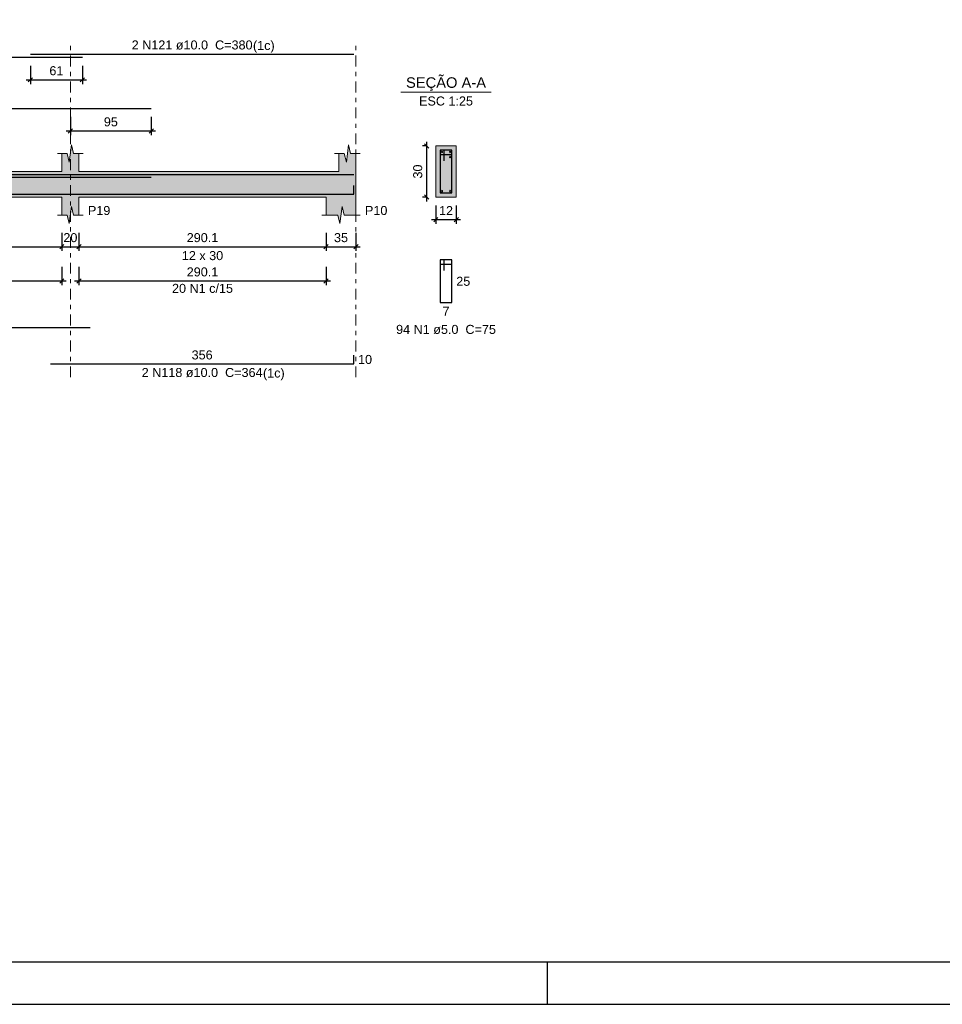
# Model space of a CAD drawing. Header units: millimetres. Extents: x 0 to 119, y 0 to 84.
# Tile 21 of 31: x 70 to 91, y 0 to 23. Entities that reach past the tile are written whole.
import ezdxf

# ---------------------------------------------------------------- set-up
doc = ezdxf.new("R2010")
doc.units = ezdxf.units.MM
doc.header["$MEASUREMENT"] = 0
doc.linetypes.add('DASHDOT', pattern=[2.54, 1.27, -0.635, 0, -0.635])
doc.linetypes.add('NULL', pattern=[0])
doc.layers.get('0').update_dxf_attribs({"lineweight": 18})
for name, color, linetype, lineweight in [('Descrição da armadura', 7, 'Continuous', 0), ('DT-Barras na forma', 2, 'Continuous', 30), ('DT-Barras no corte', 5, 'Continuous', 5), ('DT-Barras rebatidas', 2, 'Continuous', 30), ('DT-Cotas', 9, 'Continuous', 5), ('DT-Forma', 5, 'Continuous', 5), ('DT-Hachura forma vigas', 254, 'Continuous', 5), ('DT-Hachura seção vigas', 254, 'Continuous', 5), ('DT-Pontilhado', 9, 'DASHDOT', 5), ('DT-Textos', 7, 'Continuous', 5), ('Textos armaduras', 7, 'Continuous', 0)]:
    doc.layers.add(name, color=color, linetype=linetype, lineweight=lineweight)
doc.layers.add('SEDUC_MARF', color=1, linetype='Continuous')
doc.layers.add('SEDUC_MARGG', color=7, linetype='Continuous')
doc.styles.add('Arial', font='txt')
doc.dimstyles.new('UM_25.000000', dxfattribs={"dimtxt": 0.18, "dimasz": 0.1, "dimexe": 0.1, "dimexo": 0.2, "dimgap": 0, "dimtad": 1, "dimtih": 1, "dimtoh": 1, "dimdec": 1, "dimlfac": 25, "dimzin": 0, "dimdsep": 46, "dimtxsty": 'Standard', "dimcen": 0.09, "dimdle": 0.1, "dimadec": 1, "dimazin": 2, "dimtfac": 1, "dimtdec": 4, "dimtofl": 0, "dimtmove": 0, "dimatfit": 3, "dimfxl": 1, "dimtolj": 1, "dimarcsym": 0})
doc.dimstyles.new('UM_50.000000', dxfattribs={"dimtxt": 0.18, "dimasz": 0.1, "dimexe": 0.1, "dimexo": 0.2, "dimgap": 0, "dimtad": 1, "dimtih": 1, "dimtoh": 1, "dimdec": 1, "dimlfac": 50, "dimzin": 0, "dimdsep": 46, "dimtxsty": 'Standard', "dimcen": 0.09, "dimdle": 0.1, "dimadec": 1, "dimazin": 2, "dimtfac": 1, "dimtdec": 4, "dimtofl": 0, "dimtmove": 0, "dimatfit": 3, "dimfxl": 1, "dimtolj": 1, "dimarcsym": 0})

# ---------------------------------------------------------------- blocks, each defined once
blk = doc.blocks.new('_Oblique')
at = {"color": 0, "linetype": 'ByBlock', "lineweight": -2}
blk.add_line((-0.5, -0.5), (0.5, 0.5), dxfattribs=at)
blk = doc.blocks.new('*D314')
at = {"layer": 'Defpoints', "color": 0}
for p in [(64.330656, 18.31654), (70.507856, 18.31654), (70.507856, 17.78704)]:
    blk.add_point(p, dxfattribs=at)
at = {"layer": 'DT-Cotas', "color": 0, "lineweight": -2}
for p, q in [((64.330656, 18.11654), (64.330656, 17.68704)), ((70.507856, 18.11654), (70.507856, 17.68704)), ((64.230656, 17.78704), (70.607856, 17.78704))]:
    blk.add_line(p, q, dxfattribs=at)
at = {"layer": 'DT-Cotas', "color": 0, "lineweight": -2, "xscale": 0.1, "yscale": 0.1, "zscale": 0.1, "rotation": 180}
blk.add_blockref('_Oblique', (64.330656, 17.78704), dxfattribs=at)
at = {"layer": 'DT-Cotas', "color": 0, "lineweight": -2, "xscale": 0.1, "yscale": 0.1, "zscale": 0.1}
blk.add_blockref('_Oblique', (70.507856, 17.78704), dxfattribs=at)
at = {"layer": 'DT-Cotas', "color": 7, "insert": (67.419256, 17.99884), "char_height": 0.2118, "attachment_point": 5, "style": 'Arial'}
blk.add_mtext('\\A1;308.9', dxfattribs=at)
blk = doc.blocks.new('*D315')
at = {"layer": 'Defpoints', "color": 0}
for p in [(70.507856, 18.31654), (70.907856, 18.31654), (70.907856, 17.78704)]:
    blk.add_point(p, dxfattribs=at)
at = {"layer": 'DT-Cotas', "color": 0, "lineweight": -2}
for p, q in [((70.507856, 18.11654), (70.507856, 17.68704)), ((70.907856, 18.11654), (70.907856, 17.68704)), ((70.407856, 17.78704), (71.007856, 17.78704))]:
    blk.add_line(p, q, dxfattribs=at)
at = {"layer": 'DT-Cotas', "color": 0, "lineweight": -2, "xscale": 0.1, "yscale": 0.1, "zscale": 0.1, "rotation": 180}
blk.add_blockref('_Oblique', (70.507856, 17.78704), dxfattribs=at)
at = {"layer": 'DT-Cotas', "color": 0, "lineweight": -2, "xscale": 0.1, "yscale": 0.1, "zscale": 0.1}
blk.add_blockref('_Oblique', (70.907856, 17.78704), dxfattribs=at)
at = {"layer": 'DT-Cotas', "color": 7, "insert": (70.707856, 17.99884), "char_height": 0.2118, "attachment_point": 5, "rotation": 0.0057296, "style": 'Arial'}
blk.add_mtext('\\A1;20', dxfattribs=at)
blk = doc.blocks.new('*D316')
at = {"layer": 'Defpoints', "color": 0}
for p in [(70.907856, 18.31654), (76.710656, 18.31654), (76.710656, 17.78704)]:
    blk.add_point(p, dxfattribs=at)
at = {"layer": 'DT-Cotas', "color": 0, "lineweight": -2}
for p, q in [((70.907856, 18.11654), (70.907856, 17.68704)), ((76.710656, 18.11654), (76.710656, 17.68704)), ((70.807856, 17.78704), (76.810656, 17.78704))]:
    blk.add_line(p, q, dxfattribs=at)
at = {"layer": 'DT-Cotas', "color": 0, "lineweight": -2, "xscale": 0.1, "yscale": 0.1, "zscale": 0.1, "rotation": 180}
blk.add_blockref('_Oblique', (70.907856, 17.78704), dxfattribs=at)
at = {"layer": 'DT-Cotas', "color": 0, "lineweight": -2, "xscale": 0.1, "yscale": 0.1, "zscale": 0.1}
blk.add_blockref('_Oblique', (76.710656, 17.78704), dxfattribs=at)
at = {"layer": 'DT-Cotas', "color": 7, "insert": (73.809256, 17.99884), "char_height": 0.2118, "attachment_point": 5, "style": 'Arial'}
blk.add_mtext('\\A1;290.1', dxfattribs=at)
blk = doc.blocks.new('*D317')
at = {"layer": 'Defpoints', "color": 0}
for p in [(76.710656, 18.31654), (77.410656, 18.31654), (77.410656, 17.78704)]:
    blk.add_point(p, dxfattribs=at)
at = {"layer": 'DT-Cotas', "color": 0, "lineweight": -2}
for p, q in [((76.710656, 18.11654), (76.710656, 17.68704)), ((77.410656, 18.11654), (77.410656, 17.68704)), ((76.610656, 17.78704), (77.510656, 17.78704))]:
    blk.add_line(p, q, dxfattribs=at)
at = {"layer": 'DT-Cotas', "color": 0, "lineweight": -2, "xscale": 0.1, "yscale": 0.1, "zscale": 0.1, "rotation": 180}
blk.add_blockref('_Oblique', (76.710656, 17.78704), dxfattribs=at)
at = {"layer": 'DT-Cotas', "color": 0, "lineweight": -2, "xscale": 0.1, "yscale": 0.1, "zscale": 0.1}
blk.add_blockref('_Oblique', (77.410656, 17.78704), dxfattribs=at)
at = {"layer": 'DT-Cotas', "color": 7, "insert": (77.060656, 17.99884), "char_height": 0.2118, "attachment_point": 5, "rotation": 0.0057296, "style": 'Arial'}
blk.add_mtext('\\A1;35', dxfattribs=at)
blk = doc.blocks.new('*D318')
at = {"layer": 'Defpoints', "color": 0}
for p in [(70.707856, 21.03514), (72.607856, 21.03514), (72.607856, 20.50564)]:
    blk.add_point(p, dxfattribs=at)
at = {"layer": 'DT-Cotas', "color": 0, "lineweight": -2}
for p, q in [((70.707856, 20.83514), (70.707856, 20.40564)), ((72.607856, 20.83514), (72.607856, 20.40564)), ((70.607856, 20.50564), (72.707856, 20.50564))]:
    blk.add_line(p, q, dxfattribs=at)
at = {"layer": 'DT-Cotas', "color": 0, "lineweight": -2, "xscale": 0.1, "yscale": 0.1, "zscale": 0.1, "rotation": 180}
blk.add_blockref('_Oblique', (70.707856, 20.50564), dxfattribs=at)
at = {"layer": 'DT-Cotas', "color": 0, "lineweight": -2, "xscale": 0.1, "yscale": 0.1, "zscale": 0.1}
blk.add_blockref('_Oblique', (72.607856, 20.50564), dxfattribs=at)
at = {"layer": 'DT-Cotas', "color": 7, "insert": (71.657856, 20.71744), "char_height": 0.2118, "attachment_point": 5, "rotation": 0.0057296, "style": 'Arial'}
blk.add_mtext('\\A1;95', dxfattribs=at)
blk = doc.blocks.new('*D319')
at = {"layer": 'Defpoints', "color": 0}
for p in [(69.769778, 22.23534), (70.989778, 22.23534), (70.989778, 21.70584)]:
    blk.add_point(p, dxfattribs=at)
at = {"layer": 'DT-Cotas', "color": 0, "lineweight": -2}
for p, q in [((69.769778, 22.03534), (69.769778, 21.60584)), ((70.989778, 22.03534), (70.989778, 21.60584)), ((69.669778, 21.70584), (71.089778, 21.70584))]:
    blk.add_line(p, q, dxfattribs=at)
at = {"layer": 'DT-Cotas', "color": 0, "lineweight": -2, "xscale": 0.1, "yscale": 0.1, "zscale": 0.1, "rotation": 180}
blk.add_blockref('_Oblique', (69.769778, 21.70584), dxfattribs=at)
at = {"layer": 'DT-Cotas', "color": 0, "lineweight": -2, "xscale": 0.1, "yscale": 0.1, "zscale": 0.1}
blk.add_blockref('_Oblique', (70.989778, 21.70584), dxfattribs=at)
at = {"layer": 'DT-Cotas', "color": 7, "insert": (70.379778, 21.91764), "char_height": 0.2118, "attachment_point": 5, "rotation": 0.0057296, "style": 'Arial'}
blk.add_mtext('\\A1;61', dxfattribs=at)
blk = doc.blocks.new('*D320')
at = {"layer": 'Defpoints', "color": 0}
for p in [(79.073984, 20.15194), (79.285784, 20.15194), (79.285784, 18.95194)]:
    blk.add_point(p, dxfattribs=at)
at = {"layer": 'DT-Cotas', "color": 0, "lineweight": -2}
for p, q in [((79.085784, 20.15194), (78.973984, 20.15194)), ((79.073984, 18.85194), (79.073984, 20.25194)), ((79.085784, 18.95194), (78.973984, 18.95194))]:
    blk.add_line(p, q, dxfattribs=at)
at = {"layer": 'DT-Cotas', "color": 0, "lineweight": -2, "xscale": 0.1, "yscale": 0.1, "zscale": 0.1}
for p, rotation in [((79.073984, 20.15194), 90), ((79.073984, 18.95194), 270)]:
    blk.add_blockref('_Oblique', p, dxfattribs=dict(at, rotation=rotation))
at = {"layer": 'DT-Cotas', "color": 7, "insert": (78.862184, 19.55194), "char_height": 0.2118, "attachment_point": 5, "rotation": 90, "style": 'Arial'}
blk.add_mtext('\\A1;30', dxfattribs=at)
blk = doc.blocks.new('*D321')
at = {"layer": 'Defpoints', "color": 0}
for p in [(79.285784, 18.95194), (79.765784, 18.95194), (79.765784, 18.42244)]:
    blk.add_point(p, dxfattribs=at)
at = {"layer": 'DT-Cotas', "color": 0, "lineweight": -2}
for p, q in [((79.285784, 18.75194), (79.285784, 18.32244)), ((79.765784, 18.75194), (79.765784, 18.32244)), ((79.185784, 18.42244), (79.865784, 18.42244))]:
    blk.add_line(p, q, dxfattribs=at)
at = {"layer": 'DT-Cotas', "color": 0, "lineweight": -2, "xscale": 0.1, "yscale": 0.1, "zscale": 0.1, "rotation": 180}
blk.add_blockref('_Oblique', (79.285784, 18.42244), dxfattribs=at)
at = {"layer": 'DT-Cotas', "color": 0, "lineweight": -2, "xscale": 0.1, "yscale": 0.1, "zscale": 0.1}
blk.add_blockref('_Oblique', (79.765784, 18.42244), dxfattribs=at)
at = {"layer": 'DT-Cotas', "color": 7, "insert": (79.525784, 18.63424), "char_height": 0.2118, "attachment_point": 5, "rotation": 0.0057296, "style": 'Arial'}
blk.add_mtext('\\A1;12', dxfattribs=at)
blk = doc.blocks.new('*D325')
at = {"layer": 'Defpoints', "color": 0}
for p in [(64.330656, 17.5117), (70.507856, 17.5117), (70.507856, 16.9822)]:
    blk.add_point(p, dxfattribs=at)
at = {"layer": 'DT-Cotas', "color": 0, "lineweight": -2}
for p, q in [((64.330656, 17.3117), (64.330656, 16.8822)), ((70.507856, 17.3117), (70.507856, 16.8822)), ((64.230656, 16.9822), (70.607856, 16.9822))]:
    blk.add_line(p, q, dxfattribs=at)
at = {"layer": 'DT-Cotas', "color": 0, "lineweight": -2, "xscale": 0.1, "yscale": 0.1, "zscale": 0.1, "rotation": 180}
blk.add_blockref('_Oblique', (64.330656, 16.9822), dxfattribs=at)
at = {"layer": 'DT-Cotas', "color": 0, "lineweight": -2, "xscale": 0.1, "yscale": 0.1, "zscale": 0.1}
blk.add_blockref('_Oblique', (70.507856, 16.9822), dxfattribs=at)
at = {"layer": 'DT-Cotas', "color": 7, "insert": (67.419256, 17.194), "char_height": 0.2118, "attachment_point": 5, "style": 'Arial'}
blk.add_mtext('\\A1;308.9', dxfattribs=at)
blk = doc.blocks.new('*D326')
at = {"layer": 'Defpoints', "color": 0}
for p in [(70.907856, 17.5117), (76.710656, 17.5117), (76.710656, 16.9822)]:
    blk.add_point(p, dxfattribs=at)
at = {"layer": 'DT-Cotas', "color": 0, "lineweight": -2}
for p, q in [((70.907856, 17.3117), (70.907856, 16.8822)), ((76.710656, 17.3117), (76.710656, 16.8822)), ((70.807856, 16.9822), (76.810656, 16.9822))]:
    blk.add_line(p, q, dxfattribs=at)
at = {"layer": 'DT-Cotas', "color": 0, "lineweight": -2, "xscale": 0.1, "yscale": 0.1, "zscale": 0.1, "rotation": 180}
blk.add_blockref('_Oblique', (70.907856, 16.9822), dxfattribs=at)
at = {"layer": 'DT-Cotas', "color": 0, "lineweight": -2, "xscale": 0.1, "yscale": 0.1, "zscale": 0.1}
blk.add_blockref('_Oblique', (76.710656, 16.9822), dxfattribs=at)
at = {"layer": 'DT-Cotas', "color": 7, "insert": (73.809256, 17.194), "char_height": 0.2118, "attachment_point": 5, "style": 'Arial'}
blk.add_mtext('\\A1;290.1', dxfattribs=at)

msp = doc.modelspace()

# ---------------------------------------------------------------- hatches: boundary and pattern name
at = {"layer": 'DT-Hachura forma vigas', "linetype": 'Continuous'}
msp.add_hatch(color=254, dxfattribs=at).paths.add_polyline_path([(77.4107, 18.5283), (77.4107, 18.9519), (77.4107, 19.5519), (77.4107, 19.9755), (77.2857, 19.9755), (77.2357, 20.1755), (77.1857, 19.7755), (77.1357, 19.9755), (77.0107, 19.9755), (77.0107, 19.5519), (70.9079, 19.5519), (70.9079, 19.9755), (70.7829, 19.9755), (70.7329, 20.1755), (70.6829, 19.7755), (70.6329, 19.9755), (70.5079, 19.9755), (70.5079, 19.5519), (66.1107, 19.5519), (66.1107, 18.9519), (70.5079, 18.9519), (70.5079, 18.5283), (70.6329, 18.5283), (70.6829, 18.3283), (70.7329, 18.7283), (70.7829, 18.5283), (70.9079, 18.5283), (70.9079, 18.9519), (76.7107, 18.9519), (76.7107, 18.5283), (76.9857, 18.5283), (77.0357, 18.3283), (77.0857, 18.7283), (77.1357, 18.5283), (77.4107, 18.5283)])
at = {"layer": 'DT-Hachura seção vigas', "linetype": 'Continuous'}
msp.add_hatch(color=254, dxfattribs=at).paths.add_polyline_path([(79.2858, 18.9519), (79.2858, 18.9519), (79.7658, 18.9519), (79.7658, 20.1519), (79.2858, 20.1519), (79.2858, 18.9519)])

# ---------------------------------------------------------------- linework, layer by layer
at = {"layer": 'DT-Barras na forma'}
for p, q in [((79.4858, 20.0519), (79.3858, 20.0519)), ((79.3858, 20.0519), (79.3858, 19.0519)), ((79.6658, 20.0519), (79.3858, 20.0519)), ((79.3858, 20.0519), (79.3858, 19.9519)), ((79.3858, 19.9519), (79.6358, 19.9519)), ((79.4858, 19.8019), (79.4858, 20.0519)), ((79.6658, 19.0519), (79.6658, 20.0519)), ((79.3858, 19.0519), (79.6658, 19.0519))]:
    msp.add_line(p, q, dxfattribs=at)
for points in [[(47.4955, 18.9763), (47.4955, 19.4819), (70.9898, 19.4819)], [(62.5307, 19.4219), (72.6079, 19.4219)], [(69.7698, 19.4819), (77.3607, 19.4819)], [(47.4955, 19.2619), (47.4955, 19.0219), (71.175, 19.0219)], [(70.2407, 19.0219), (77.3607, 19.0219), (77.3607, 19.2219)]]:
    msp.add_lwpolyline(points, dxfattribs=at)
at = {"layer": 'DT-Barras no corte'}
for centre in [(79.4258, 20.0119), (79.6258, 20.0119), (79.6258, 19.8919), (79.4258, 19.0919), (79.6258, 19.0919)]:
    msp.add_circle(centre, 0.02, dxfattribs=at)
at = {"layer": 'DT-Barras rebatidas'}
for points in [[(47.4955, 21.7297), (47.4955, 22.2353), (70.9898, 22.2353)], [(69.7698, 22.3059), (77.3607, 22.3059)], [(62.5307, 21.0351), (72.6079, 21.0351)], [(79.4858, 17.2252), (79.4858, 17.4752), (79.3858, 17.4752), (79.3858, 16.4752), (79.6658, 16.4752), (79.6658, 17.4752), (79.3858, 17.4752), (79.3858, 17.3752), (79.6358, 17.3752)], [(47.4955, 16.1273), (47.4955, 15.8873), (71.175, 15.8873)], [(70.2407, 15.0401), (77.3607, 15.0401), (77.3607, 15.2401)]]:
    msp.add_lwpolyline(points, dxfattribs=at)
at = {"layer": 'DT-Forma'}
for p, q in [((70.6829, 19.7755), (70.7329, 20.1755)), ((70.7329, 20.1755), (70.7829, 19.9755)), ((77.1857, 19.7755), (77.2357, 20.1755)), ((77.2357, 20.1755), (77.2857, 19.9755)), ((79.7658, 20.1519), (79.2858, 20.1519)), ((79.2858, 20.1519), (79.2858, 18.9519)), ((79.7658, 18.9519), (79.7658, 20.1519)), ((70.4079, 19.9755), (70.6329, 19.9755)), ((70.5079, 19.5519), (70.5079, 19.9755)), ((70.6329, 19.9755), (70.6829, 19.7755)), ((70.7829, 19.9755), (71.0079, 19.9755)), ((70.9079, 19.9755), (70.9079, 19.5519)), ((76.9107, 19.9755), (77.1357, 19.9755)), ((77.0107, 19.5519), (77.0107, 19.9755)), ((77.1357, 19.9755), (77.1857, 19.7755)), ((77.2857, 19.9755), (77.5107, 19.9755)), ((77.4107, 19.9755), (77.4107, 19.5519)), ((66.1107, 19.5519), (70.5079, 19.5519)), ((70.9079, 19.5519), (77.0107, 19.5519)), ((66.1107, 18.9519), (70.5079, 18.9519)), ((70.5079, 18.9519), (70.5079, 18.5283)), ((70.6829, 18.3283), (70.7329, 18.7283)), ((70.7329, 18.7283), (70.7829, 18.5283)), ((70.9079, 18.5283), (70.9079, 18.9519)), ((70.9079, 18.9519), (76.7107, 18.9519)), ((76.7107, 18.9519), (76.7107, 18.5283)), ((77.0357, 18.3283), (77.0857, 18.7283)), ((77.0857, 18.7283), (77.1357, 18.5283)), ((77.4107, 18.5283), (77.4107, 18.9519)), ((79.2858, 18.9519), (79.7658, 18.9519)), ((70.4079, 18.5283), (70.6329, 18.5283)), ((70.6329, 18.5283), (70.6829, 18.3283)), ((70.7829, 18.5283), (71.0079, 18.5283)), ((76.6107, 18.5283), (76.9857, 18.5283)), ((76.9857, 18.5283), (77.0357, 18.3283)), ((77.1357, 18.5283), (77.5107, 18.5283))]:
    msp.add_line(p, q, dxfattribs=at)
at = {"layer": 'DT-Forma', "linetype": 'Continuous'}
msp.add_line((77.4107, 19.5519), (77.4107, 18.9519), dxfattribs=at)
at = {"layer": 'DT-Pontilhado', "ltscale": 0.2}
for p, q in [((70.7079, 14.7224), (70.7079, 22.5177)), ((77.4107, 14.7224), (77.4107, 22.5177))]:
    msp.add_line(p, q, dxfattribs=at)
at = {"layer": 'DT-Textos'}
msp.add_line((78.4668, 21.4168), (80.5848, 21.4168), dxfattribs=at)
at = {"layer": 'SEDUC_MARF'}
msp.add_line((81.9015, 1), (81.9015, 0), dxfattribs=at)
msp.add_lwpolyline([(118.9, 84.1), (0, 84.1), (0, 0), (118.9, 0)], close=True, dxfattribs=at)
at = {"layer": 'SEDUC_MARGG'}
msp.add_lwpolyline([(2.5, 1), (117.9, 1), (117.9, 83.1), (2.5, 83.1), (2.5, 1)], dxfattribs=at)

# ---------------------------------------------------------------- texts
at = {"layer": 'Descrição da armadura', "linetype": 'NULL', "char_height": 0.2118, "attachment_point": 8, "line_spacing_factor": 0.9, "style": 'Arial'}
for s, insert, width in [('2 N121 ø10.0  C=380', (73.5656, 22.4122), 5.562109), ('20 N1 c/15', (73.8093, 16.7005), 2.805127), ('94 N1 ø5.0  C=75', (79.5256, 15.7342), 4.594404), ('2 N118 ø10.0  C=364', (73.8006, 14.7222), 5.562109)]:
    msp.add_mtext(s, dxfattribs=dict(at, insert=insert, width=width))
at = {"layer": 'DT-Textos', "linetype": 'NULL', "line_spacing_factor": 0.798, "style": 'Arial'}
for s, insert, char_height, width, attachment_point in [('(1c)', (74.9936, 22.3423), 0.2118, 0.998857, 7), ('SEÇÃO A-A', (79.5256, 21.4413), 0.2471, 3.812061, 8), ('ESC 1:25', (79.5256, 21.0992), 0.2118, 2.482559, 8), ('P19', (71.1196, 18.5282), 0.2118, 1.031992, 7), ('P10', (77.6226, 18.5282), 0.2118, 1.031992, 7), ('12 x 30', (73.8096, 17.4692), 0.2118, 1.902559, 8), ('(1c)', (75.2286, 14.6523), 0.2118, 0.998857, 7)]:
    msp.add_mtext(s, dxfattribs=dict(at, insert=insert, char_height=char_height, width=width, attachment_point=attachment_point))
at = {"layer": 'Textos armaduras', "linetype": 'NULL', "char_height": 0.2118, "line_spacing_factor": 0.9, "style": 'Arial'}
for s, insert, width, attachment_point in [('25', (79.7658, 17.0811), 1.045137, 1), ('7', (79.5258, 16.3779), 0.722568, 2), ('356', (73.8007, 15.1374), 1.367705, 8), ('10', (77.4607, 15.246), 1.045137, 1)]:
    msp.add_mtext(s, dxfattribs=dict(at, insert=insert, width=width, attachment_point=attachment_point))

# ---------------------------------------------------------------- dimensions: what is measured, and where the dimension line sits
at = {"layer": 'DT-Cotas'}
for base, p1, p2, dimstyle, override, picture, middle in [((70.9898, 21.7058), (69.7698, 22.2353), (70.9898, 22.2353), 'UM_50.000000', {"dimtxt": 0.2118, "dimasz": 0.1, "dimexe": 0.1, "dimexo": 0.2, "dimtad": 1, "dimtih": 0, "dimtoh": 0, "dimdec": 1, "dimlfac": 50, "dimzin": 8, "dimtxsty": 'Arial', "dimblk": 'Oblique', "dimblk1": 'Oblique', "dimblk2": 'Oblique', "dimsah": 1, "dimdle": 0.1, "dimse1": 0, "dimse2": 0, "dimclrt": 7, "dimadec": 1, "dimazin": 3, "dimtmove": 2, "dimldrblk": 'Oblique'}, '*D319', (70.3798, 21.9176)), ((72.6079, 20.5056), (70.7079, 21.0351), (72.6079, 21.0351), 'UM_50.000000', {"dimtxt": 0.2118, "dimasz": 0.1, "dimexe": 0.1, "dimexo": 0.2, "dimtad": 1, "dimtih": 0, "dimtoh": 0, "dimdec": 1, "dimlfac": 50, "dimzin": 8, "dimtxsty": 'Arial', "dimblk": 'Oblique', "dimblk1": 'Oblique', "dimblk2": 'Oblique', "dimsah": 1, "dimdle": 0.1, "dimse1": 0, "dimse2": 0, "dimclrt": 7, "dimadec": 1, "dimazin": 3, "dimtmove": 2, "dimldrblk": 'Oblique'}, '*D318', (71.6579, 20.7174)), ((79.7658, 18.4224), (79.2858, 18.9519), (79.7658, 18.9519), 'UM_25.000000', {"dimtxt": 0.2118, "dimasz": 0.1, "dimexe": 0.1, "dimexo": 0.2, "dimtad": 1, "dimtih": 0, "dimtoh": 0, "dimdec": 1, "dimlfac": 25, "dimzin": 8, "dimtxsty": 'Arial', "dimblk": 'Oblique', "dimblk1": 'Oblique', "dimblk2": 'Oblique', "dimsah": 1, "dimdle": 0.1, "dimse1": 0, "dimse2": 0, "dimclrt": 7, "dimadec": 1, "dimazin": 3, "dimtmove": 2, "dimldrblk": 'Oblique'}, '*D321', (79.5258, 18.6342)), ((70.9079, 17.787), (70.5079, 18.3165), (70.9079, 18.3165), 'UM_50.000000', {"dimtxt": 0.2118, "dimasz": 0.1, "dimexe": 0.1, "dimexo": 0.2, "dimtad": 1, "dimtih": 0, "dimtoh": 0, "dimdec": 1, "dimlfac": 50, "dimzin": 8, "dimtxsty": 'Arial', "dimblk": 'Oblique', "dimblk1": 'Oblique', "dimblk2": 'Oblique', "dimsah": 1, "dimdle": 0.1, "dimse1": 0, "dimse2": 0, "dimclrt": 7, "dimadec": 1, "dimazin": 3, "dimtmove": 2, "dimldrblk": 'Oblique'}, '*D315', (70.7079, 17.9988)), ((77.4107, 17.787), (76.7107, 18.3165), (77.4107, 18.3165), 'UM_50.000000', {"dimtxt": 0.2118, "dimasz": 0.1, "dimexe": 0.1, "dimexo": 0.2, "dimtad": 1, "dimtih": 0, "dimtoh": 0, "dimdec": 1, "dimlfac": 50, "dimzin": 8, "dimtxsty": 'Arial', "dimblk": 'Oblique', "dimblk1": 'Oblique', "dimblk2": 'Oblique', "dimsah": 1, "dimdle": 0.1, "dimse1": 0, "dimse2": 0, "dimclrt": 7, "dimadec": 1, "dimazin": 3, "dimtmove": 2, "dimldrblk": 'Oblique'}, '*D317', (77.0607, 17.9988))]:
    dim = msp.add_linear_dim(base=base, p1=p1, p2=p2, dimstyle=dimstyle, override=override, dxfattribs=at)
    dim.commit()
    dim.dimension.update_dxf_attribs({"geometry": picture, "text_midpoint": middle, "dimtype": 160, "text_rotation": 0.00573})
dim = msp.add_linear_dim(base=(79.074, 20.1519), p1=(79.2858, 18.9519), p2=(79.2858, 20.1519), angle=90, dimstyle='UM_25.000000', override={"dimtxt": 0.2118, "dimasz": 0.1, "dimexe": 0.1, "dimexo": 0.2, "dimtad": 1, "dimtih": 0, "dimtoh": 0, "dimdec": 1, "dimlfac": 25, "dimzin": 8, "dimtxsty": 'Arial', "dimblk": 'Oblique', "dimblk1": 'Oblique', "dimblk2": 'Oblique', "dimsah": 1, "dimdle": 0.1, "dimse1": 0, "dimse2": 0, "dimclrt": 7, "dimadec": 1, "dimazin": 3, "dimtmove": 2, "dimldrblk": 'Oblique'}, dxfattribs=at)
dim.commit()
dim.dimension.update_dxf_attribs({"geometry": '*D320', "text_midpoint": (78.8622, 19.5519), "dimtype": 160, "text_rotation": 90})
for base, p1, p2, picture, middle in [((70.5079, 17.787), (64.3307, 18.3165), (70.5079, 18.3165), '*D314', (67.4193, 17.9988)), ((76.7107, 17.787), (70.9079, 18.3165), (76.7107, 18.3165), '*D316', (73.8093, 17.9988)), ((70.5079, 16.9822), (64.3307, 17.5117), (70.5079, 17.5117), '*D325', (67.4193, 17.194)), ((76.7107, 16.9822), (70.9079, 17.5117), (76.7107, 17.5117), '*D326', (73.8093, 17.194))]:
    dim = msp.add_linear_dim(base=base, p1=p1, p2=p2, dimstyle='UM_50.000000', override={"dimtxt": 0.2118, "dimasz": 0.1, "dimexe": 0.1, "dimexo": 0.2, "dimtad": 1, "dimtih": 0, "dimtoh": 0, "dimdec": 1, "dimlfac": 50, "dimzin": 8, "dimtxsty": 'Arial', "dimblk": 'Oblique', "dimblk1": 'Oblique', "dimblk2": 'Oblique', "dimsah": 1, "dimdle": 0.1, "dimse1": 0, "dimse2": 0, "dimclrt": 7, "dimadec": 1, "dimazin": 3, "dimtmove": 2, "dimldrblk": 'Oblique'}, dxfattribs=at)
    dim.commit()
    dim.dimension.update_dxf_attribs({"geometry": picture, "text_midpoint": middle, "dimtype": 160})

doc.saveas('drawing.dxf')
